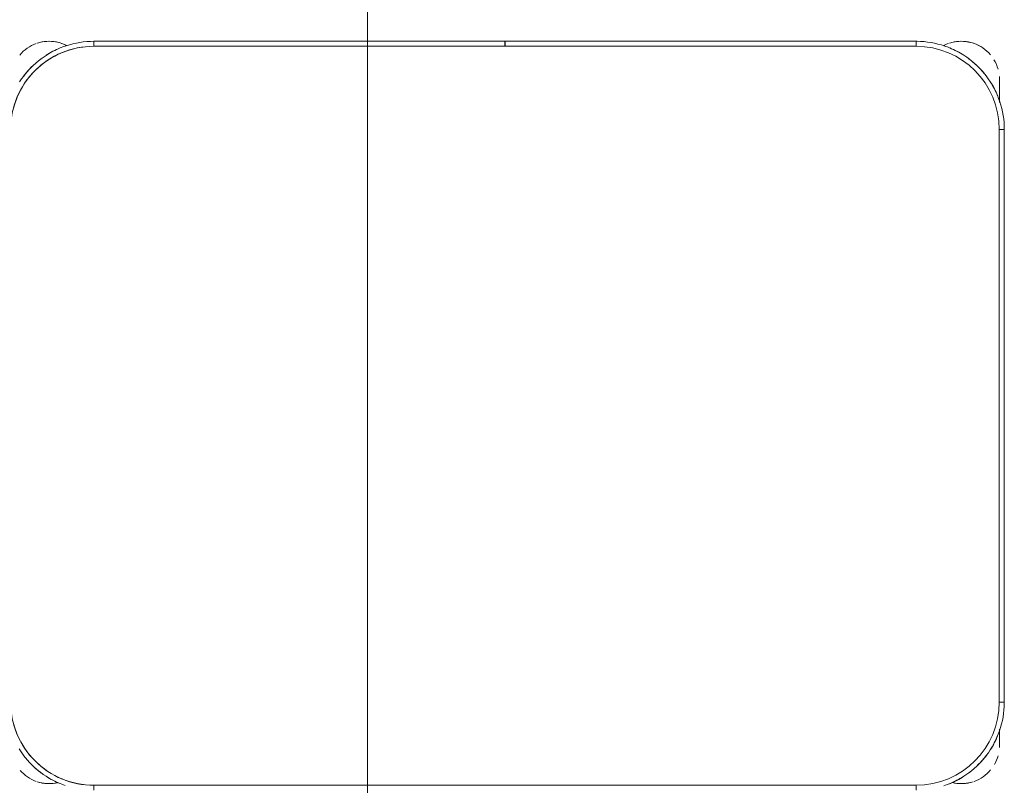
# Model space of a CAD drawing. Header units: metres. Extents: x 2.9 to 42.3, y -72.9 to -49.3.
# Tile 120 of 256: x 5.807 to 6.398, y -61.122 to -60.662. Entities that reach past the tile are written whole.
import ezdxf

# ---------------------------------------------------------------- set-up
doc = ezdxf.new("R2010")
doc.units = ezdxf.units.M
doc.layers.add('G-ANNO-SYMB', color=7, linetype='Continuous', lineweight=9)
doc.layers.add('I-FURN', color=7, linetype='Continuous', lineweight=18)

# ---------------------------------------------------------------- blocks, each defined once
blk = doc.blocks.new('ConjuntoParaAlunoTamanho6 - CJA06_ConjuntoParaAlunoTamanho6-V28-2PAV')
at = {"layer": 'I-FURN', "color": 253, "true_color": 0xaaaaaa}
for p, q in [((-0.247, 0.06497), (-0.247, 0.06197)), ((0.247, 0.06497), (0.247, 0.06197)), ((-0.29713, 0.03765), (-0.29713, 0.02828)), ((-0.29713, 0.02878), (-0.29713, 0.03795)), ((-0.3, 0.01197), (-0.3, -0.33203)), ((-0.3, 0.01197), (-0.297, 0.01197)), ((-0.3, 0.01197), (-0.3, -0.33203)), ((-0.3, -0.33203), (-0.297, -0.33203)), ((-0.29713, -0.34835), (-0.29713, -0.35394)), ((-0.29713, -0.34868), (-0.29713, -0.36203)), ((-0.29713, -0.35705), (-0.29713, -0.36203)), ((-0.247, -0.38503), (-0.247, -0.38203)), ((-0.00005, -0.38203), (-0.00005, -0.38503)), ((0.00005, -0.38503), (0.00005, -0.38203)), ((0.247, -0.38503), (0.247, -0.38203)), ((-0.247, -0.38503), (-0.00005, -0.38503)), ((-0.247, -0.38503), (-0.00005, -0.38503)), ((0.00005, -0.38503), (0.247, -0.38503)), ((0.00005, -0.38503), (0.247, -0.38503))]:
    blk.add_line(p, q, dxfattribs=at)
at = {"layer": 'I-FURN', "color": 253, "true_color": 0xaaaaaa, "flags": 128}
for points in [[(-0.26367, 0.06228), (-0.26567, 0.06157), (-0.26764, 0.06078), (-0.26957, 0.05992), (-0.27147, 0.05898), (-0.27333, 0.05796), (-0.27515, 0.05687), (-0.27693, 0.05571), (-0.27865, 0.05448), (-0.28033, 0.05318), (-0.28195, 0.05181), (-0.28351, 0.05038), (-0.28502, 0.04889), (-0.28647, 0.04734), (-0.28785, 0.04574), (-0.28917, 0.04407), (-0.29042, 0.04236), (-0.2916, 0.0406), (-0.29271, 0.0388), (-0.29374, 0.03695), (-0.29471, 0.03506), (-0.29559, 0.03313), (-0.2964, 0.03117), (-0.29713, 0.02918), (-0.29777, 0.02716), (-0.29834, 0.02512), (-0.29883, 0.02306), (-0.29923, 0.02097), (-0.29955, 0.01888), (-0.29978, 0.01677), (-0.29993, 0.01466), (-0.3, 0.01254), (-0.3, 0.01197)], [(0.247, 0.06197), (0.1235, 0.06197), (0, 0.06197), (-0.1235, 0.06197), (-0.247, 0.06197)], [(-0.247, 0.06197), (-0.1235, 0.06197), (0, 0.06197), (0.1235, 0.06197), (0.247, 0.06197)], [(0.2919, 0.04012), (0.29074, 0.04189), (0.28951, 0.04362), (0.28821, 0.04529), (0.28685, 0.04691), (0.28542, 0.04848), (0.28393, 0.04999), (0.28238, 0.05143), (0.28077, 0.05282), (0.27911, 0.05413), (0.2774, 0.05538), (0.27564, 0.05656), (0.27383, 0.05767), (0.27198, 0.05871), (0.27009, 0.05967), (0.26816, 0.06056), (0.2662, 0.06136), (0.26421, 0.06209)], [(-0.29713, 0.03797), (-0.29713, 0.03796), (-0.29713, 0.03792), (-0.29713, 0.03785), (-0.29713, 0.03775), (-0.29713, 0.03763), (-0.29713, 0.03748), (-0.29713, 0.03731), (-0.29713, 0.03711), (-0.29713, 0.03688), (-0.29713, 0.03663), (-0.29713, 0.03635), (-0.29713, 0.03605), (-0.29713, 0.03572), (-0.29713, 0.03537), (-0.29713, 0.035), (-0.29713, 0.03461), (-0.29713, 0.03419), (-0.29713, 0.03375), (-0.29713, 0.03329), (-0.29713, 0.03282), (-0.29713, 0.03232), (-0.29713, 0.0318), (-0.29713, 0.03127), (-0.29713, 0.03072), (-0.29713, 0.03016), (-0.29713, 0.02958), (-0.29713, 0.02898)], [(-0.297, 0.01197), (-0.297, -0.07403), (-0.297, -0.16003), (-0.297, -0.24603), (-0.297, -0.33203)], [(-0.297, -0.33203), (-0.297, -0.24603), (-0.297, -0.16003), (-0.297, -0.07403), (-0.297, 0.01197)], [(-0.3, -0.33203), (-0.29996, -0.33415), (-0.29983, -0.33627), (-0.29962, -0.33838), (-0.29932, -0.34048), (-0.29894, -0.34256), (-0.29848, -0.34463), (-0.29794, -0.34668), (-0.29731, -0.34871), (-0.2966, -0.3507), (-0.29582, -0.35267), (-0.29495, -0.35461), (-0.29401, -0.35651), (-0.29299, -0.35837), (-0.2919, -0.36019), (-0.29074, -0.36196), (-0.28951, -0.36368), (-0.28821, -0.36536), (-0.28685, -0.36698), (-0.28542, -0.36855), (-0.28393, -0.37005), (-0.28238, -0.3715), (-0.28077, -0.37288), (-0.27911, -0.3742), (-0.2774, -0.37545), (-0.27564, -0.37663), (-0.27383, -0.37774), (-0.27198, -0.37878), (-0.27009, -0.37974), (-0.26816, -0.38062), (-0.2662, -0.38143), (-0.26421, -0.38216), (-0.2622, -0.38281), (-0.26015, -0.38338), (-0.25809, -0.38386), (-0.25601, -0.38426), (-0.25391, -0.38458), (-0.25181, -0.38482), (-0.24969, -0.38497), (-0.24757, -0.38503), (-0.247, -0.38503)], [(0.247, -0.38503), (0.24912, -0.38499), (0.25124, -0.38486), (0.25334, -0.38465), (0.25544, -0.38436), (0.25753, -0.38398), (0.2596, -0.38351), (0.26165, -0.38297), (0.26367, -0.38234), (0.26567, -0.38164), (0.26764, -0.38085), (0.26957, -0.37999), (0.27147, -0.37904), (0.27333, -0.37803), (0.27515, -0.37694), (0.27693, -0.37578), (0.27865, -0.37454), (0.28033, -0.37324), (0.28195, -0.37188), (0.28351, -0.37045), (0.28502, -0.36896), (0.28647, -0.36741), (0.28785, -0.3658), (0.28917, -0.36414), (0.29042, -0.36243), (0.2916, -0.36067)], [(-0.29713, -0.34907), (-0.29713, -0.34973), (-0.29713, -0.35038), (-0.29713, -0.35102), (-0.29713, -0.35165), (-0.29713, -0.35227), (-0.29713, -0.35288), (-0.29713, -0.35348), (-0.29713, -0.35406), (-0.29713, -0.35463), (-0.29713, -0.35518), (-0.29713, -0.35572), (-0.29713, -0.35624), (-0.29713, -0.35674), (-0.29713, -0.35722), (-0.29713, -0.35769), (-0.29713, -0.35813), (-0.29713, -0.35855), (-0.29713, -0.35895), (-0.29713, -0.35933), (-0.29713, -0.35969), (-0.29713, -0.36002), (-0.29713, -0.36033), (-0.29713, -0.36061), (-0.29713, -0.36087), (-0.29713, -0.36111), (-0.29713, -0.36131), (-0.29713, -0.3615), (-0.29713, -0.36165), (-0.29713, -0.36178), (-0.29713, -0.36188), (-0.29713, -0.36196), (-0.29713, -0.36201), (-0.29713, -0.36203)], [(-0.247, -0.38203), (-0.1235, -0.38203), (0, -0.38203), (0.1235, -0.38203), (0.247, -0.38203)], [(-0.00005, -0.38203), (-0.06179, -0.38203), (-0.12353, -0.38203), (-0.18526, -0.38203), (-0.247, -0.38203)], [(0.247, -0.38203), (0.18526, -0.38203), (0.12352, -0.38203), (0.06179, -0.38203), (0.00005, -0.38203)]]:
    blk.add_lwpolyline(points, dxfattribs=at)
at = {"layer": 'I-FURN', "color": 253, "true_color": 0xaaaaaa}
for centre, radius, start, end in [((-0.247, 0.01197), 0.05, 90, 180), ((-0.247, 0.01197), 0.05, 90, 180), ((-0.27413, 0.03797), 0.023, 109.92744, 140.02309), ((-0.27413, 0.03797), 0.023, 76.78758, 108), ((-0.27413, 0.03797), 0.023, 76.40434, 104.46692), ((-0.247, 0.01197), 0.053, 112.5, 122.69993), ((0.247, 0.01197), 0.05, 360, 90), ((0.247, 0.01197), 0.05, 0, 90), ((0.247, 0.01197), 0.053, 57.30007, 67.5), ((0.247, 0.01197), 0.053, 57.30007, 67.5), ((0.27387, 0.03797), 0.023, 75.53308, 103.10319), ((0.27387, 0.03797), 0.023, 72, 102.57928), ((0.27387, 0.03797), 0.023, 41.01944, 70.30683), ((-0.247, 0.01197), 0.053, 127.1607, 143.14964), ((0.247, 0.01197), 0.053, 37.1607, 53.14964), ((0.247, 0.01197), 0.053, 37.1607, 53.14964), ((-0.27413, 0.03797), 0.023, 149.97621, 164.34498), ((-0.27413, 0.03797), 0.023, 176.5669, 180), ((-0.247, 0.01197), 0.053, 147.30007, 157.5), ((-0.247, -0.33203), 0.05, 180, 270), ((-0.247, -0.33203), 0.05, 180, 270), ((0.247, -0.33203), 0.05, 270, 360), ((0.247, -0.33203), 0.05, 270, 0), ((-0.247, -0.33203), 0.053, 202.5, 212.69993), ((-0.27413, -0.36203), 0.023, 180, 184.41224), ((-0.247, -0.33203), 0.053, 217.1607, 233.14964), ((0.247, -0.33203), 0.053, 307.1607, 323.14964), ((0.247, -0.33203), 0.053, 307.1607, 323.14964), ((-0.27413, -0.36203), 0.023, 195.73379, 211.29748), ((-0.27413, -0.36203), 0.023, 220.15845, 250.98921), ((-0.247, -0.33203), 0.053, 237.30007, 247.5), ((0.247, -0.33203), 0.053, 292.5, 302.69993), ((0.247, -0.33203), 0.053, 292.5, 302.69993), ((0.27387, -0.36203), 0.023, 289.64716, 320.10645), ((-0.27413, -0.36203), 0.023, 241.29896, 288), ((-0.27413, -0.36203), 0.023, 255.53308, 284.46692), ((-0.27413, -0.36203), 0.023, 289.64716, 297.85925), ((0.27387, -0.36203), 0.023, 242.37001, 250.98921), ((0.27387, -0.36203), 0.023, 243.53772, 288), ((0.27387, -0.36203), 0.023, 255.53308, 284.46692)]:
    blk.add_arc(centre, radius, start, end, dxfattribs=at)
blk = doc.blocks.new('4 GRE - ESCOLA DE CINEMA E AUDIOVISUAL CINE REX R07_rvt-1-2PAV')
at = {"layer": 'I-FURN', "color": 253, "lineweight": 18, "true_color": 0xaaaaaa, "rotation": 180}
blk.add_blockref('ConjuntoParaAlunoTamanho6 - CJA06_ConjuntoParaAlunoTamanho6-V28-2PAV', (6.09829, -61.06045), dxfattribs=at)

msp = doc.modelspace()

# ---------------------------------------------------------------- linework, layer by layer
at = {"layer": 'G-ANNO-SYMB'}
msp.add_line((6.01577, -50.45607), (6.01577, -72.71601), dxfattribs=at)

# ---------------------------------------------------------------- block references
at = {"lineweight": 5}
msp.add_blockref('4 GRE - ESCOLA DE CINEMA E AUDIOVISUAL CINE REX R07_rvt-1-2PAV', (0, 0), dxfattribs=at)

doc.saveas('drawing.dxf')
